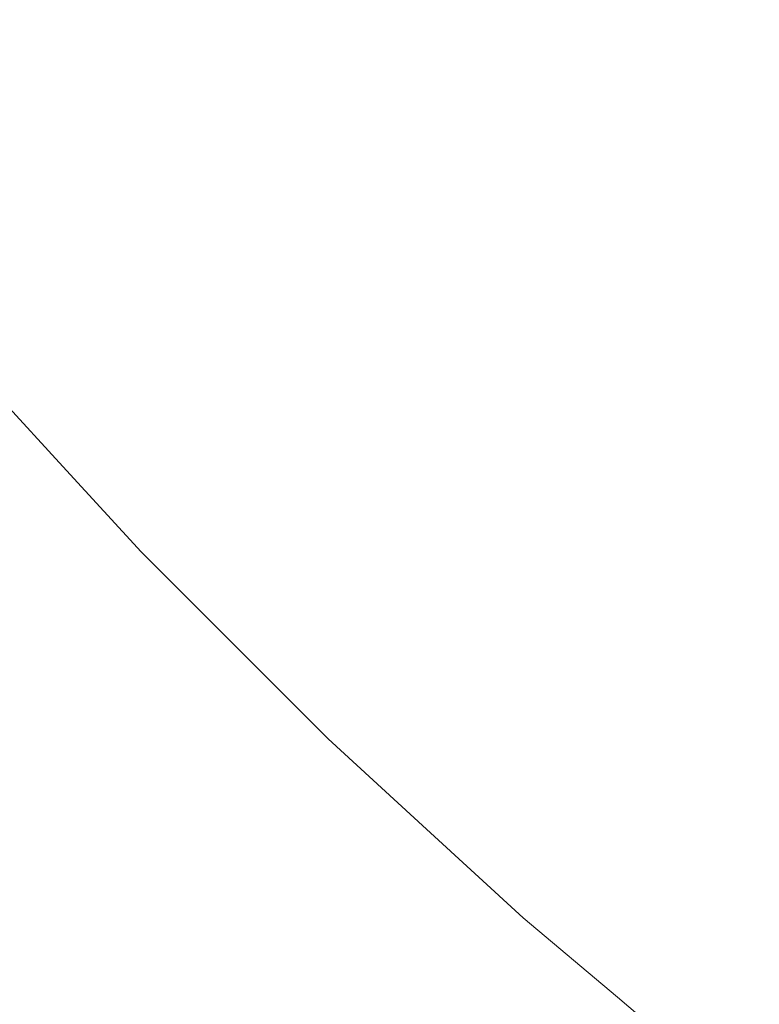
# Model space of a CAD drawing. Header units: centimetres. Extents: x -26 to 27.3, y 37.2 to 39.
# Tile 127 of 256: x -8.008 to -7.9843, y 37.5472 to 37.5788. Entities that reach past the tile are written whole.
import ezdxf

# ---------------------------------------------------------------- set-up
doc = ezdxf.new("R2010")
doc.units = ezdxf.units.CM
doc.header["$LTSCALE"] = 2.54
doc.layers.add('Lucido design-1', color=7, linetype='Continuous')

# ---------------------------------------------------------------- blocks, each defined once
blk = doc.blocks.new('Gruppo-6-1')
at = {"color": 7, "linetype": 'Continuous', "lineweight": 9}
for points in [[(-25.859734, 38.900112, -349.282667), (-25.859734, 37.300112, -349.282667), (27.240266, 37.300112, -349.282667), (27.240266, 38.900112, -349.282667)], [(-25.859734, 38.900112, -373.24943), (-25.859734, 37.300112, -373.24943), (27.240266, 37.300112, -373.24943), (27.240266, 38.900112, -373.24943)]]:
    blk.add_3dface(points, dxfattribs=at)
for points, invisible_edges in [([(-7.997653, 37.578728, -349.727989), (-8.002681, 37.58469, -349.727989), (-8.000868, 37.586154, -349.724578), (-7.995905, 37.580267, -349.724578)], 15), ([(-7.997653, 37.578728, -373.694752), (-8.002681, 37.58469, -373.694752), (-8.000868, 37.586154, -373.691341), (-7.995905, 37.580267, -373.691341)], 15), ([(-7.987029, 37.578109, -349.718051), (-7.992093, 37.583622, -349.718051), (-7.990035, 37.585432, -349.714947), (-7.985051, 37.580005, -349.714947)], 15), ([(-7.987029, 37.578109, -373.684814), (-7.992093, 37.583622, -373.684814), (-7.990035, 37.585432, -373.68171), (-7.985051, 37.580005, -373.68171)], 15), ([(-7.999293, 37.577284, -349.731491), (-8.00438, 37.583318, -349.731491), (-8.002681, 37.58469, -349.727989), (-7.997653, 37.578728, -349.727989)], 15), ([(-7.999293, 37.577284, -373.698254), (-8.00438, 37.583318, -373.698254), (-8.002681, 37.58469, -373.694752), (-7.997653, 37.578728, -373.694752)], 15), ([(-7.988912, 37.576305, -349.721263), (-7.99405, 37.581899, -349.721263), (-7.992093, 37.583622, -349.718051), (-7.987029, 37.578109, -349.718051)], 15), ([(-7.988912, 37.576305, -373.688027), (-7.99405, 37.581899, -373.688027), (-7.992093, 37.583622, -373.684814), (-7.987029, 37.578109, -373.684814)], 15), ([(-8.000822, 37.575939, -349.735076), (-8.005965, 37.582038, -349.735076), (-8.00438, 37.583318, -349.731491), (-7.999293, 37.577284, -349.731491)], 15), ([(-8.000822, 37.575939, -373.701839), (-8.005965, 37.582038, -373.701839), (-8.00438, 37.583318, -373.698254), (-7.999293, 37.577284, -373.698254)], 15), ([(-8.002238, 37.574693, -349.738739), (-8.007432, 37.580854, -349.738739), (-8.005965, 37.582038, -349.735076), (-8.000822, 37.575939, -349.735076)], 15), ([(-8.002238, 37.574693, -373.705502), (-8.007432, 37.580854, -373.705502), (-8.005965, 37.582038, -373.701839), (-8.000822, 37.575939, -373.701839)], 15), ([(-7.97984, 37.574795, -349.714947), (-7.985051, 37.580005, -349.714947), (-7.982979, 37.581991, -349.711956), (-7.977855, 37.576866, -349.711956)], 15), ([(-7.97984, 37.574795, -373.68171), (-7.985051, 37.580005, -373.68171), (-7.982979, 37.581991, -373.678719), (-7.977855, 37.576866, -373.678719)], 15), ([(-7.990696, 37.574595, -349.724578), (-7.995905, 37.580267, -349.724578), (-7.99405, 37.581899, -349.721263), (-7.988912, 37.576305, -349.721263)], 15), ([(-7.990696, 37.574595, -373.691341), (-7.995905, 37.580267, -373.691341), (-7.99405, 37.581899, -373.688027), (-7.988912, 37.576305, -373.688027)], 15), ([(-8.003538, 37.573549, -349.742473), (-8.00878, 37.579766, -349.742473), (-8.007432, 37.580854, -349.738739), (-8.002238, 37.574693, -349.738739)], 15), ([(-8.003538, 37.573549, -373.709236), (-8.00878, 37.579766, -373.709236), (-8.007432, 37.580854, -373.705502), (-8.002238, 37.574693, -373.705502)], 15), ([(-7.992377, 37.572983, -349.727989), (-7.997653, 37.578728, -349.727989), (-7.995905, 37.580267, -349.724578), (-7.990696, 37.574595, -349.724578)], 15), ([(-7.992377, 37.572983, -373.694752), (-7.997653, 37.578728, -373.694752), (-7.995905, 37.580267, -373.691341), (-7.990696, 37.574595, -373.691341)], 15), ([(-8.00472, 37.572508, -349.746272), (-8.010005, 37.578776, -349.746272), (-8.00878, 37.579766, -349.742473), (-8.003538, 37.573549, -349.742473)], 15), ([(-8.00472, 37.572508, -373.713035), (-8.010005, 37.578776, -373.713035), (-8.00878, 37.579766, -373.709236), (-8.003538, 37.573549, -373.709236)], 15), ([(-7.981737, 37.572816, -349.718051), (-7.987029, 37.578109, -349.718051), (-7.985051, 37.580005, -349.714947), (-7.97984, 37.574795, -349.714947)], 15), ([(-7.981737, 37.572816, -373.684814), (-7.987029, 37.578109, -373.684814), (-7.985051, 37.580005, -373.68171), (-7.97984, 37.574795, -373.68171)], 15), ([(-8.005784, 37.571572, -349.75013), (-8.011107, 37.577886, -349.75013), (-8.010005, 37.578776, -349.746272), (-8.00472, 37.572508, -349.746272)], 15), ([(-8.005784, 37.571572, -373.716893), (-8.011107, 37.577886, -373.716893), (-8.010005, 37.578776, -373.713035), (-8.00472, 37.572508, -373.713035)], 15), ([(-7.993955, 37.571472, -349.731491), (-7.999293, 37.577284, -349.731491), (-7.997653, 37.578728, -349.727989), (-7.992377, 37.572983, -349.727989)], 15), ([(-7.993955, 37.571472, -373.698254), (-7.999293, 37.577284, -373.698254), (-7.997653, 37.578728, -373.694752), (-7.992377, 37.572983, -373.694752)], 15), ([(-8.006726, 37.570742, -349.754038), (-8.012084, 37.577097, -349.754038), (-8.011107, 37.577886, -349.75013), (-8.005784, 37.571572, -349.75013)], 15), ([(-8.006726, 37.570742, -373.720802), (-8.012084, 37.577097, -373.720802), (-8.011107, 37.577886, -373.716893), (-8.005784, 37.571572, -373.716893)], 15), ([(-7.983541, 37.570934, -349.721263), (-7.988912, 37.576305, -349.721263), (-7.987029, 37.578109, -349.718051), (-7.981737, 37.572816, -349.718051)], 15), ([(-7.983541, 37.570934, -373.688027), (-7.988912, 37.576305, -373.688027), (-7.987029, 37.578109, -373.684814), (-7.981737, 37.572816, -373.684814)], 15), ([(-7.995425, 37.570062, -349.735076), (-8.000822, 37.575939, -349.735076), (-7.999293, 37.577284, -349.731491), (-7.993955, 37.571472, -349.731491)], 15), ([(-7.995425, 37.570062, -373.701839), (-8.000822, 37.575939, -373.701839), (-7.999293, 37.577284, -373.698254), (-7.993955, 37.571472, -373.698254)], 15), ([(-8.007547, 37.57002, -349.757992), (-8.012935, 37.57641, -349.757992), (-8.012084, 37.577097, -349.754038), (-8.006726, 37.570742, -349.754038)], 15), ([(-8.007547, 37.57002, -373.724755), (-8.012935, 37.57641, -373.724755), (-8.012084, 37.577097, -373.720802), (-8.006726, 37.570742, -373.720802)], 15), ([(-8.008245, 37.569406, -349.761983), (-8.013658, 37.575826, -349.761983), (-8.012935, 37.57641, -349.757992), (-8.007547, 37.57002, -349.757992)], 15), ([(-8.008245, 37.569406, -373.728746), (-8.013658, 37.575826, -373.728746), (-8.012935, 37.57641, -373.724755), (-8.007547, 37.57002, -373.724755)], 15), ([(-7.98525, 37.56915, -349.724578), (-7.990696, 37.574595, -349.724578), (-7.988912, 37.576305, -349.721263), (-7.983541, 37.570934, -349.721263)], 15), ([(-7.98525, 37.56915, -373.691341), (-7.990696, 37.574595, -373.691341), (-7.988912, 37.576305, -373.688027), (-7.983541, 37.570934, -373.688027)], 15), ([(-7.996786, 37.568758, -349.738739), (-8.002238, 37.574693, -349.738739), (-8.000822, 37.575939, -349.735076), (-7.995425, 37.570062, -349.735076)], 15), ([(-7.996786, 37.568758, -373.705502), (-8.002238, 37.574693, -373.705502), (-8.000822, 37.575939, -373.701839), (-7.995425, 37.570062, -373.701839)], 15), ([(-7.998037, 37.567559, -349.742473), (-8.003538, 37.573549, -349.742473), (-8.002238, 37.574693, -349.738739), (-7.996786, 37.568758, -349.738739)], 15), ([(-7.998037, 37.567559, -373.709236), (-8.003538, 37.573549, -373.709236), (-8.002238, 37.574693, -373.705502), (-7.996786, 37.568758, -373.705502)], 15), ([(-7.986862, 37.567468, -349.727989), (-7.992377, 37.572983, -349.727989), (-7.990696, 37.574595, -349.724578), (-7.98525, 37.56915, -349.724578)], 15), ([(-7.986862, 37.567468, -373.694752), (-7.992377, 37.572983, -373.694752), (-7.990696, 37.574595, -373.691341), (-7.98525, 37.56915, -373.691341)], 15), ([(-7.999174, 37.566469, -349.746272), (-8.00472, 37.572508, -349.746272), (-8.003538, 37.573549, -349.742473), (-7.998037, 37.567559, -349.742473)], 15), ([(-7.999174, 37.566469, -373.713035), (-8.00472, 37.572508, -373.713035), (-8.003538, 37.573549, -373.709236), (-7.998037, 37.567559, -373.709236)], 15), ([(-7.988374, 37.565891, -349.731491), (-7.993955, 37.571472, -349.731491), (-7.992377, 37.572983, -349.727989), (-7.986862, 37.567468, -349.727989)], 15), ([(-7.988374, 37.565891, -373.698254), (-7.993955, 37.571472, -373.698254), (-7.992377, 37.572983, -373.694752), (-7.986862, 37.567468, -373.694752)], 15), ([(-8.000197, 37.565489, -349.75013), (-8.005784, 37.571572, -349.75013), (-8.00472, 37.572508, -349.746272), (-7.999174, 37.566469, -349.746272)], 15), ([(-8.000197, 37.565489, -373.716893), (-8.005784, 37.571572, -373.716893), (-8.00472, 37.572508, -373.713035), (-7.999174, 37.566469, -373.713035)], 15), ([(-8.001103, 37.56462, -349.754038), (-8.006726, 37.570742, -349.754038), (-8.005784, 37.571572, -349.75013), (-8.000197, 37.565489, -349.75013)], 15), ([(-8.001103, 37.56462, -373.720802), (-8.006726, 37.570742, -373.720802), (-8.005784, 37.571572, -373.716893), (-8.000197, 37.565489, -373.716893)], 15), ([(-7.989783, 37.564421, -349.735076), (-7.995425, 37.570062, -349.735076), (-7.993955, 37.571472, -349.731491), (-7.988374, 37.565891, -349.731491)], 15), ([(-7.989783, 37.564421, -373.701839), (-7.995425, 37.570062, -373.701839), (-7.993955, 37.571472, -373.698254), (-7.988374, 37.565891, -373.698254)], 15), ([(-7.979579, 37.563941, -349.724578), (-7.98525, 37.56915, -349.724578), (-7.983541, 37.570934, -349.721263), (-7.977947, 37.565796, -349.721263)], 15), ([(-7.979579, 37.563941, -373.691341), (-7.98525, 37.56915, -373.691341), (-7.983541, 37.570934, -373.688027), (-7.977947, 37.565796, -373.688027)], 15), ([(-8.001893, 37.563864, -349.757992), (-8.007547, 37.57002, -349.757992), (-8.006726, 37.570742, -349.754038), (-8.001103, 37.56462, -349.754038)], 15), ([(-8.001893, 37.563864, -373.724755), (-8.007547, 37.57002, -373.724755), (-8.006726, 37.570742, -373.720802), (-8.001103, 37.56462, -373.720802)], 15), ([(-8.002564, 37.56322, -349.761983), (-8.008245, 37.569406, -349.761983), (-8.007547, 37.57002, -349.757992), (-8.001893, 37.563864, -349.757992)], 15), ([(-8.002564, 37.56322, -373.728746), (-8.008245, 37.569406, -373.728746), (-8.007547, 37.57002, -373.724755), (-8.001893, 37.563864, -373.724755)], 15), ([(-7.991088, 37.563059, -349.738739), (-7.996786, 37.568758, -349.738739), (-7.995425, 37.570062, -349.735076), (-7.989783, 37.564421, -349.735076)], 15), ([(-7.991088, 37.563059, -373.705502), (-7.996786, 37.568758, -373.705502), (-7.995425, 37.570062, -373.701839), (-7.989783, 37.564421, -373.701839)], 15), ([(-8.003116, 37.562691, -349.766006), (-8.008819, 37.5689, -349.766006), (-8.008245, 37.569406, -349.761983), (-8.002564, 37.56322, -349.761983)], 15), ([(-8.003116, 37.562691, -373.732769), (-8.008819, 37.5689, -373.732769), (-8.008245, 37.569406, -373.728746), (-8.002564, 37.56322, -373.728746)], 15), ([(-7.981118, 37.562192, -349.727989), (-7.986862, 37.567468, -349.727989), (-7.98525, 37.56915, -349.724578), (-7.979579, 37.563941, -349.724578)], 15), ([(-7.981118, 37.562192, -373.694752), (-7.986862, 37.567468, -373.694752), (-7.98525, 37.56915, -373.691341), (-7.979579, 37.563941, -373.691341)], 15), ([(-8.003548, 37.562277, -349.770053), (-8.009269, 37.568505, -349.770053), (-8.008819, 37.5689, -349.766006), (-8.003116, 37.562691, -349.766006)], 15), ([(-8.003548, 37.562277, -373.736816), (-8.009269, 37.568505, -373.736816), (-8.008819, 37.5689, -373.732769), (-8.003116, 37.562691, -373.732769)], 15), ([(-7.992286, 37.561809, -349.742473), (-7.998037, 37.567559, -349.742473), (-7.996786, 37.568758, -349.738739), (-7.991088, 37.563059, -349.738739)], 15), ([(-7.992286, 37.561809, -373.709236), (-7.998037, 37.567559, -373.709236), (-7.996786, 37.568758, -373.705502), (-7.991088, 37.563059, -373.705502)], 15), ([(-8.003861, 37.561978, -349.774117), (-8.009593, 37.568219, -349.774117), (-8.009269, 37.568505, -349.770053), (-8.003548, 37.562277, -349.770053)], 15), ([(-8.003861, 37.561978, -373.74088), (-8.009593, 37.568219, -373.74088), (-8.009269, 37.568505, -373.736816), (-8.003548, 37.562277, -373.736816)], 15), ([(-8.004124, 37.561725, -349.782122), (-8.009867, 37.567978, -349.782122), (-8.009793, 37.568043, -349.778192), (-8.004053, 37.561794, -349.778192)], 15), ([(-8.004124, 37.561725, -373.748885), (-8.009867, 37.567978, -373.748885), (-8.009793, 37.568043, -373.744955), (-8.004053, 37.561794, -373.744955)], 15), ([(-8.004053, 37.561794, -349.778192), (-8.009793, 37.568043, -349.778192), (-8.009593, 37.568219, -349.774117), (-8.003861, 37.561978, -349.774117)], 15), ([(-8.004053, 37.561794, -373.744955), (-8.009793, 37.568043, -373.744955), (-8.009593, 37.568219, -373.74088), (-8.003861, 37.561978, -373.74088)], 15), ([(-8.004483, 37.561381, -349.992612), (-8.01024, 37.56765, -349.992612), (-8.010002, 37.56786, -349.988627), (-8.004253, 37.561601, -349.988627)], 15), ([(-8.004483, 37.561381, -373.959375), (-8.01024, 37.56765, -373.959375), (-8.010002, 37.56786, -373.95539), (-8.004253, 37.561601, -373.95539)], 15), ([(-8.004253, 37.561601, -349.988627), (-8.010002, 37.56786, -349.988627), (-8.009883, 37.567964, -349.984639), (-8.004139, 37.561711, -349.984639)], 15), ([(-8.004253, 37.561601, -373.95539), (-8.010002, 37.56786, -373.95539), (-8.009883, 37.567964, -373.951402), (-8.004139, 37.561711, -373.951402)], 15), ([(-8.004139, 37.561711, -349.984639), (-8.009883, 37.567964, -349.984639), (-8.009868, 37.567977, -349.982667), (-8.006519, 37.564331, -349.982667)], 11), ([(-8.004139, 37.561711, -373.951402), (-8.009883, 37.567964, -373.951402), (-8.009868, 37.567977, -373.94943), (-8.006519, 37.564331, -373.94943)], 11), ([(-8.006519, 37.564331, -349.782667), (-8.009868, 37.567977, -349.782667), (-8.009867, 37.567978, -349.782122), (-8.004124, 37.561725, -349.782122)], 14), ([(-8.006519, 37.564331, -373.74943), (-8.009868, 37.567977, -373.74943), (-8.009867, 37.567978, -373.748885), (-8.004124, 37.561725, -373.748885)], 14), ([(-8.009868, 37.567977, -349.782667), (-8.006519, 37.564331, -349.782667), (-8.006519, 37.564331, -349.982667), (-8.009868, 37.567977, -349.982667)], 10), ([(-8.009868, 37.567977, -373.74943), (-8.006519, 37.564331, -373.74943), (-8.006519, 37.564331, -373.94943), (-8.009868, 37.567977, -373.94943)], 10), ([(-8.004828, 37.561051, -349.996586), (-8.010599, 37.567334, -349.996586), (-8.01024, 37.56765, -349.992612), (-8.004483, 37.561381, -349.992612)], 15), ([(-8.004828, 37.561051, -373.963349), (-8.010599, 37.567334, -373.963349), (-8.01024, 37.56765, -373.959375), (-8.004483, 37.561381, -373.959375)], 15), ([(-7.993376, 37.560672, -349.746272), (-7.999174, 37.566469, -349.746272), (-7.998037, 37.567559, -349.742473), (-7.992286, 37.561809, -349.742473)], 15), ([(-7.993376, 37.560672, -373.713035), (-7.999174, 37.566469, -373.713035), (-7.998037, 37.567559, -373.709236), (-7.992286, 37.561809, -373.709236)], 15), ([(-7.982562, 37.560552, -349.731491), (-7.988374, 37.565891, -349.731491), (-7.986862, 37.567468, -349.727989), (-7.981118, 37.562192, -349.727989)], 15), ([(-7.982562, 37.560552, -373.698254), (-7.988374, 37.565891, -373.698254), (-7.986862, 37.567468, -373.694752), (-7.981118, 37.562192, -373.694752)], 15), ([(-8.005288, 37.56061, -350.000543), (-8.011077, 37.566913, -350.000543), (-8.010599, 37.567334, -349.996586), (-8.004828, 37.561051, -349.996586)], 15), ([(-8.005288, 37.56061, -373.967306), (-8.011077, 37.566913, -373.967306), (-8.010599, 37.567334, -373.963349), (-8.004828, 37.561051, -373.963349)], 15), ([(-8.005863, 37.560058, -350.004477), (-8.011675, 37.566387, -350.004477), (-8.011077, 37.566913, -350.000543), (-8.005288, 37.56061, -350.000543)], 15), ([(-8.005863, 37.560058, -373.97124), (-8.011675, 37.566387, -373.97124), (-8.011077, 37.566913, -373.967306), (-8.005288, 37.56061, -373.967306)], 15), ([(-7.994356, 37.559649, -349.75013), (-8.000197, 37.565489, -349.75013), (-7.999174, 37.566469, -349.746272), (-7.993376, 37.560672, -349.746272)], 15), ([(-7.994356, 37.559649, -373.716893), (-8.000197, 37.565489, -373.716893), (-7.999174, 37.566469, -373.713035), (-7.993376, 37.560672, -373.713035)], 15), ([(-8.006552, 37.559398, -350.00838), (-8.012392, 37.565756, -350.00838), (-8.011675, 37.566387, -350.004477), (-8.005863, 37.560058, -350.004477)], 15), ([(-8.006552, 37.559398, -373.975143), (-8.012392, 37.565756, -373.975143), (-8.011675, 37.566387, -373.97124), (-8.005863, 37.560058, -373.97124)], 15), ([(-7.983907, 37.559024, -349.735076), (-7.989783, 37.564421, -349.735076), (-7.988374, 37.565891, -349.731491), (-7.982562, 37.560552, -349.731491)], 15), ([(-7.983907, 37.559024, -373.701839), (-7.989783, 37.564421, -373.701839), (-7.988374, 37.565891, -373.698254), (-7.982562, 37.560552, -373.698254)], 15), ([(-8.007356, 37.558628, -350.012247), (-8.013227, 37.565021, -350.012247), (-8.012392, 37.565756, -350.00838), (-8.006552, 37.559398, -350.00838)], 15), ([(-8.007356, 37.558628, -373.97901), (-8.013227, 37.565021, -373.97901), (-8.012392, 37.565756, -373.975143), (-8.006552, 37.559398, -373.975143)], 15), ([(-7.995225, 37.558743, -349.754038), (-8.001103, 37.56462, -349.754038), (-8.000197, 37.565489, -349.75013), (-7.994356, 37.559649, -349.75013)], 15), ([(-7.995225, 37.558743, -373.720802), (-8.001103, 37.56462, -373.720802), (-8.000197, 37.565489, -373.716893), (-7.994356, 37.559649, -373.716893)], 15), ([(-8.008272, 37.55775, -350.01607), (-8.01418, 37.564182, -350.01607), (-8.013227, 37.565021, -350.012247), (-8.007356, 37.558628, -350.012247)], 15), ([(-8.008272, 37.55775, -373.982833), (-8.01418, 37.564182, -373.982833), (-8.013227, 37.565021, -373.97901), (-8.007356, 37.558628, -373.97901)], 15), ([(-7.995982, 37.557953, -349.757992), (-8.001893, 37.563864, -349.757992), (-8.001103, 37.56462, -349.754038), (-7.995225, 37.558743, -349.754038)], 15), ([(-7.995982, 37.557953, -373.724755), (-8.001893, 37.563864, -373.724755), (-8.001103, 37.56462, -373.720802), (-7.995225, 37.558743, -373.720802)], 15), ([(-8.006519, 37.564331, -349.982667), (-8.004125, 37.561724, -349.982667), (-8.004139, 37.561711, -349.984639)], 10), ([(-8.004125, 37.561724, -349.982667), (-8.006519, 37.564331, -349.982667), (-8.006519, 37.564331, -349.782667), (-8.004125, 37.561724, -349.782667)], 10), ([(-8.004124, 37.561725, -349.782122), (-8.004125, 37.561724, -349.782667), (-8.006519, 37.564331, -349.782667)], 9), ([(-8.006519, 37.564331, -373.94943), (-8.004125, 37.561724, -373.94943), (-8.004139, 37.561711, -373.951402)], 10), ([(-8.004125, 37.561724, -373.94943), (-8.006519, 37.564331, -373.94943), (-8.006519, 37.564331, -373.74943), (-8.004125, 37.561724, -373.74943)], 10), ([(-8.004124, 37.561725, -373.748885), (-8.004125, 37.561724, -373.74943), (-8.006519, 37.564331, -373.74943)], 9), ([(-7.985153, 37.557608, -349.738739), (-7.991088, 37.563059, -349.738739), (-7.989783, 37.564421, -349.735076), (-7.983907, 37.559024, -349.735076)], 15), ([(-7.985153, 37.557608, -373.705502), (-7.991088, 37.563059, -373.705502), (-7.989783, 37.564421, -373.701839), (-7.983907, 37.559024, -373.701839)], 15), ([(-7.996625, 37.557282, -349.761983), (-8.002564, 37.56322, -349.761983), (-8.001893, 37.563864, -349.757992), (-7.995982, 37.557953, -349.757992)], 15), ([(-7.996625, 37.557282, -373.728746), (-8.002564, 37.56322, -373.728746), (-8.001893, 37.563864, -373.724755), (-7.995982, 37.557953, -373.724755)], 15), ([(-7.997154, 37.55673, -349.766006), (-8.003116, 37.562691, -349.766006), (-8.002564, 37.56322, -349.761983), (-7.996625, 37.557282, -349.761983)], 15), ([(-7.997154, 37.55673, -373.732769), (-8.003116, 37.562691, -373.732769), (-8.002564, 37.56322, -373.728746), (-7.996625, 37.557282, -373.728746)], 15), ([(-7.986297, 37.556308, -349.742473), (-7.992286, 37.561809, -349.742473), (-7.991088, 37.563059, -349.738739), (-7.985153, 37.557608, -349.738739)], 15), ([(-7.986297, 37.556308, -373.709236), (-7.992286, 37.561809, -373.709236), (-7.991088, 37.563059, -373.705502), (-7.985153, 37.557608, -373.705502)], 15), ([(-7.997569, 37.556297, -349.770053), (-8.003548, 37.562277, -349.770053), (-8.003116, 37.562691, -349.766006), (-7.997154, 37.55673, -349.766006)], 15), ([(-7.997569, 37.556297, -373.736816), (-8.003548, 37.562277, -373.736816), (-8.003116, 37.562691, -373.732769), (-7.997154, 37.55673, -373.732769)], 15), ([(-7.997868, 37.555985, -349.774117), (-8.003861, 37.561978, -349.774117), (-8.003548, 37.562277, -349.770053), (-7.997569, 37.556297, -349.770053)], 15), ([(-7.997868, 37.555985, -373.74088), (-8.003861, 37.561978, -373.74088), (-8.003548, 37.562277, -373.736816), (-7.997569, 37.556297, -373.736816)], 15), ([(-7.998135, 37.555707, -349.984639), (-8.004139, 37.561711, -349.984639), (-8.004125, 37.561724, -349.982667), (-8.000864, 37.558463, -349.982667)], 11), ([(-7.998135, 37.555707, -373.951402), (-8.004139, 37.561711, -373.951402), (-8.004125, 37.561724, -373.94943), (-8.000864, 37.558463, -373.94943)], 11), ([(-8.000864, 37.558463, -349.782667), (-8.004125, 37.561724, -349.782667), (-8.004124, 37.561725, -349.782122), (-7.99812, 37.555722, -349.782122)], 14), ([(-8.000864, 37.558463, -373.74943), (-8.004125, 37.561724, -373.74943), (-8.004124, 37.561725, -373.748885), (-7.99812, 37.555722, -373.748885)], 14), ([(-8.004125, 37.561724, -349.782667), (-8.000864, 37.558463, -349.782667), (-8.000864, 37.558463, -349.982667), (-8.004125, 37.561724, -349.982667)], 10), ([(-8.004125, 37.561724, -373.74943), (-8.000864, 37.558463, -373.74943), (-8.000864, 37.558463, -373.94943), (-8.004125, 37.561724, -373.94943)], 10), ([(-7.99812, 37.555722, -349.782122), (-8.004124, 37.561725, -349.782122), (-8.004053, 37.561794, -349.778192), (-7.998052, 37.555793, -349.778192)], 15), ([(-7.99812, 37.555722, -373.748885), (-8.004124, 37.561725, -373.748885), (-8.004053, 37.561794, -373.744955), (-7.998052, 37.555793, -373.744955)], 15), ([(-7.998052, 37.555793, -349.778192), (-8.004053, 37.561794, -349.778192), (-8.003861, 37.561978, -349.774117), (-7.997868, 37.555985, -349.774117)], 15), ([(-7.998052, 37.555793, -373.744955), (-8.004053, 37.561794, -373.744955), (-8.003861, 37.561978, -373.74088), (-7.997868, 37.555985, -373.74088)], 15), ([(-7.987338, 37.555126, -349.746272), (-7.993376, 37.560672, -349.746272), (-7.992286, 37.561809, -349.742473), (-7.986297, 37.556308, -349.742473)], 15), ([(-7.987338, 37.555126, -373.713035), (-7.993376, 37.560672, -373.713035), (-7.992286, 37.561809, -373.709236), (-7.986297, 37.556308, -373.709236)], 15), ([(-7.998465, 37.555363, -349.992612), (-8.004483, 37.561381, -349.992612), (-8.004253, 37.561601, -349.988627), (-7.998245, 37.555592, -349.988627)], 15), ([(-7.998465, 37.555363, -373.959375), (-8.004483, 37.561381, -373.959375), (-8.004253, 37.561601, -373.95539), (-7.998245, 37.555592, -373.95539)], 15), ([(-7.998245, 37.555592, -349.988627), (-8.004253, 37.561601, -349.988627), (-8.004139, 37.561711, -349.984639), (-7.998135, 37.555707, -349.984639)], 15), ([(-7.998245, 37.555592, -373.95539), (-8.004253, 37.561601, -373.95539), (-8.004139, 37.561711, -373.951402), (-7.998135, 37.555707, -373.951402)], 15), ([(-7.998795, 37.555018, -349.996586), (-8.004828, 37.561051, -349.996586), (-8.004483, 37.561381, -349.992612), (-7.998465, 37.555363, -349.992612)], 15), ([(-7.998795, 37.555018, -373.963349), (-8.004828, 37.561051, -373.963349), (-8.004483, 37.561381, -373.959375), (-7.998465, 37.555363, -373.959375)], 15), ([(-7.999236, 37.554558, -350.000543), (-8.005288, 37.56061, -350.000543), (-8.004828, 37.561051, -349.996586), (-7.998795, 37.555018, -349.996586)], 15), ([(-7.999236, 37.554558, -373.967306), (-8.005288, 37.56061, -373.967306), (-8.004828, 37.561051, -373.963349), (-7.998795, 37.555018, -373.963349)], 15), ([(-7.999787, 37.553983, -350.004477), (-8.005863, 37.560058, -350.004477), (-8.005288, 37.56061, -350.000543), (-7.999236, 37.554558, -350.000543)], 15), ([(-7.999787, 37.553983, -373.97124), (-8.005863, 37.560058, -373.97124), (-8.005288, 37.56061, -373.967306), (-7.999236, 37.554558, -373.967306)], 15), ([(-7.988274, 37.554062, -349.75013), (-7.994356, 37.559649, -349.75013), (-7.993376, 37.560672, -349.746272), (-7.987338, 37.555126, -349.746272)], 15), ([(-7.988274, 37.554062, -373.716893), (-7.994356, 37.559649, -373.716893), (-7.993376, 37.560672, -373.713035), (-7.987338, 37.555126, -373.713035)], 15), ([(-8.000448, 37.553293, -350.00838), (-8.006552, 37.559398, -350.00838), (-8.005863, 37.560058, -350.004477), (-7.999787, 37.553983, -350.004477)], 15), ([(-8.000448, 37.553293, -373.975143), (-8.006552, 37.559398, -373.975143), (-8.005863, 37.560058, -373.97124), (-7.999787, 37.553983, -373.97124)], 15), ([(-7.989103, 37.553119, -349.754038), (-7.995225, 37.558743, -349.754038), (-7.994356, 37.559649, -349.75013), (-7.988274, 37.554062, -349.75013)], 15), ([(-7.989103, 37.553119, -373.720802), (-7.995225, 37.558743, -373.720802), (-7.994356, 37.559649, -373.716893), (-7.988274, 37.554062, -373.716893)], 15), ([(-8.001218, 37.55249, -350.012247), (-8.007356, 37.558628, -350.012247), (-8.006552, 37.559398, -350.00838), (-8.000448, 37.553293, -350.00838)], 15), ([(-8.001218, 37.55249, -373.97901), (-8.007356, 37.558628, -373.97901), (-8.006552, 37.559398, -373.975143), (-8.000448, 37.553293, -373.975143)], 15), ([(-7.978992, 37.552413, -349.738739), (-7.985153, 37.557608, -349.738739), (-7.983907, 37.559024, -349.735076), (-7.977807, 37.553881, -349.735076)], 15), ([(-7.978992, 37.552413, -373.705502), (-7.985153, 37.557608, -373.705502), (-7.983907, 37.559024, -373.701839), (-7.977807, 37.553881, -373.701839)], 15), ([(-8.002096, 37.551574, -350.01607), (-8.008272, 37.55775, -350.01607), (-8.007356, 37.558628, -350.012247), (-8.001218, 37.55249, -350.012247)], 15), ([(-8.002096, 37.551574, -373.982833), (-8.008272, 37.55775, -373.982833), (-8.007356, 37.558628, -373.97901), (-8.001218, 37.55249, -373.97901)], 15), ([(-7.989826, 37.552299, -349.757992), (-7.995982, 37.557953, -349.757992), (-7.995225, 37.558743, -349.754038), (-7.989103, 37.553119, -349.754038)], 15), ([(-7.989826, 37.552299, -373.724755), (-7.995982, 37.557953, -373.724755), (-7.995225, 37.558743, -373.720802), (-7.989103, 37.553119, -373.720802)], 15), ([(-8.000864, 37.558463, -349.982667), (-7.998121, 37.555721, -349.982667), (-7.998135, 37.555707, -349.984639)], 10), ([(-7.998121, 37.555721, -349.982667), (-8.000864, 37.558463, -349.982667), (-8.000864, 37.558463, -349.782667), (-7.998121, 37.555721, -349.782667)], 10), ([(-7.99812, 37.555722, -349.782122), (-7.998121, 37.555721, -349.782667), (-8.000864, 37.558463, -349.782667)], 9), ([(-8.000864, 37.558463, -373.94943), (-7.998121, 37.555721, -373.94943), (-7.998135, 37.555707, -373.951402)], 10), ([(-7.998121, 37.555721, -373.94943), (-8.000864, 37.558463, -373.94943), (-8.000864, 37.558463, -373.74943), (-7.998121, 37.555721, -373.74943)], 10), ([(-7.99812, 37.555722, -373.748885), (-7.998121, 37.555721, -373.74943), (-8.000864, 37.558463, -373.74943)], 9), ([(-7.99044, 37.551601, -349.761983), (-7.996625, 37.557282, -349.761983), (-7.995982, 37.557953, -349.757992), (-7.989826, 37.552299, -349.757992)], 15), ([(-7.99044, 37.551601, -373.728746), (-7.996625, 37.557282, -373.728746), (-7.995982, 37.557953, -373.724755), (-7.989826, 37.552299, -373.724755)], 15), ([(-8.003081, 37.550546, -350.019843), (-8.009299, 37.556765, -350.019843), (-8.008272, 37.55775, -350.01607), (-8.002096, 37.551574, -350.01607)], 15), ([(-8.003081, 37.550546, -373.986606), (-8.009299, 37.556765, -373.986606), (-8.008272, 37.55775, -373.982833), (-8.002096, 37.551574, -373.982833)], 15), ([(-7.98008, 37.551066, -349.742473), (-7.986297, 37.556308, -349.742473), (-7.985153, 37.557608, -349.738739), (-7.978992, 37.552413, -349.738739)], 15), ([(-7.98008, 37.551066, -373.709236), (-7.986297, 37.556308, -373.709236), (-7.985153, 37.557608, -373.705502), (-7.978992, 37.552413, -373.705502)], 15), ([(-7.990945, 37.551027, -349.766006), (-7.997154, 37.55673, -349.766006), (-7.996625, 37.557282, -349.761983), (-7.99044, 37.551601, -349.761983)], 15), ([(-7.990945, 37.551027, -373.732769), (-7.997154, 37.55673, -373.732769), (-7.996625, 37.557282, -373.728746), (-7.99044, 37.551601, -373.728746)], 15), ([(-8.004172, 37.549408, -350.02356), (-8.010438, 37.555674, -350.02356), (-8.009299, 37.556765, -350.019843), (-8.003081, 37.550546, -350.019843)], 15), ([(-8.004172, 37.549408, -373.990324), (-8.010438, 37.555674, -373.990324), (-8.009299, 37.556765, -373.986606), (-8.003081, 37.550546, -373.986606)], 15), ([(-7.991341, 37.550577, -349.770053), (-7.997569, 37.556297, -349.770053), (-7.997154, 37.55673, -349.766006), (-7.990945, 37.551027, -349.766006)], 15), ([(-7.991341, 37.550577, -373.736816), (-7.997569, 37.556297, -373.736816), (-7.997154, 37.55673, -373.732769), (-7.990945, 37.551027, -373.732769)], 15), ([(-7.991627, 37.550252, -349.774117), (-7.997868, 37.555985, -349.774117), (-7.997569, 37.556297, -349.770053), (-7.991341, 37.550577, -349.770053)], 15), ([(-7.991627, 37.550252, -373.74088), (-7.997868, 37.555985, -373.74088), (-7.997569, 37.556297, -373.736816), (-7.991341, 37.550577, -373.736816)], 15), ([(-7.981069, 37.549841, -349.746272), (-7.987338, 37.555126, -349.746272), (-7.986297, 37.556308, -349.742473), (-7.98008, 37.551066, -349.742473)], 15), ([(-7.981069, 37.549841, -373.713035), (-7.987338, 37.555126, -373.713035), (-7.986297, 37.556308, -373.709236), (-7.98008, 37.551066, -373.709236)], 15), ([(-7.991881, 37.549963, -349.984639), (-7.998135, 37.555707, -349.984639), (-7.998121, 37.555721, -349.982667), (-7.994969, 37.552826, -349.982667)], 11), ([(-7.991881, 37.549963, -373.951402), (-7.998135, 37.555707, -373.951402), (-7.998121, 37.555721, -373.94943), (-7.994969, 37.552826, -373.94943)], 11), ([(-7.994969, 37.552826, -349.782667), (-7.998121, 37.555721, -349.782667), (-7.99812, 37.555722, -349.782122), (-7.991868, 37.549979, -349.782122)], 14), ([(-7.994969, 37.552826, -373.74943), (-7.998121, 37.555721, -373.74943), (-7.99812, 37.555722, -373.748885), (-7.991868, 37.549979, -373.748885)], 14), ([(-7.998121, 37.555721, -349.782667), (-7.994969, 37.552826, -349.782667), (-7.994969, 37.552826, -349.982667), (-7.998121, 37.555721, -349.982667)], 10), ([(-7.998121, 37.555721, -373.74943), (-7.994969, 37.552826, -373.74943), (-7.994969, 37.552826, -373.94943), (-7.998121, 37.555721, -373.94943)], 10), ([(-7.991868, 37.549979, -349.782122), (-7.99812, 37.555722, -349.782122), (-7.998052, 37.555793, -349.778192), (-7.991802, 37.550053, -349.778192)], 15), ([(-7.991868, 37.549979, -373.748885), (-7.99812, 37.555722, -373.748885), (-7.998052, 37.555793, -373.744955), (-7.991802, 37.550053, -373.744955)], 15), ([(-7.991802, 37.550053, -349.778192), (-7.998052, 37.555793, -349.778192), (-7.997868, 37.555985, -349.774117), (-7.991627, 37.550252, -349.774117)], 15), ([(-7.991802, 37.550053, -373.744955), (-7.998052, 37.555793, -373.744955), (-7.997868, 37.555985, -373.74088), (-7.991627, 37.550252, -373.74088)], 15), ([(-8.005367, 37.548161, -350.027215), (-8.011685, 37.554479, -350.027215), (-8.010438, 37.555674, -350.02356), (-8.004172, 37.549408, -350.02356)], 15), ([(-8.005367, 37.548161, -373.993978), (-8.011685, 37.554479, -373.993978), (-8.010438, 37.555674, -373.990324), (-8.004172, 37.549408, -373.990324)], 15), ([(-7.992196, 37.549605, -349.992612), (-7.998465, 37.555363, -349.992612), (-7.998245, 37.555592, -349.988627), (-7.991986, 37.549844, -349.988627)], 15), ([(-7.992196, 37.549605, -373.959375), (-7.998465, 37.555363, -373.959375), (-7.998245, 37.555592, -373.95539), (-7.991986, 37.549844, -373.95539)], 15), ([(-7.991986, 37.549844, -349.988627), (-7.998245, 37.555592, -349.988627), (-7.998135, 37.555707, -349.984639), (-7.991881, 37.549963, -349.984639)], 15), ([(-7.991986, 37.549844, -373.95539), (-7.998245, 37.555592, -373.95539), (-7.998135, 37.555707, -373.951402), (-7.991881, 37.549963, -373.951402)], 15), ([(-7.992512, 37.549247, -349.996586), (-7.998795, 37.555018, -349.996586), (-7.998465, 37.555363, -349.992612), (-7.992196, 37.549605, -349.992612)], 15), ([(-7.992512, 37.549247, -373.963349), (-7.998795, 37.555018, -373.963349), (-7.998465, 37.555363, -373.959375), (-7.992196, 37.549605, -373.959375)], 15), ([(-7.981959, 37.548738, -349.75013), (-7.988274, 37.554062, -349.75013), (-7.987338, 37.555126, -349.746272), (-7.981069, 37.549841, -349.746272)], 15), ([(-7.981959, 37.548738, -373.716893), (-7.988274, 37.554062, -373.716893), (-7.987338, 37.555126, -373.713035), (-7.981069, 37.549841, -373.713035)], 15), ([(-7.992933, 37.548768, -350.000543), (-7.999236, 37.554558, -350.000543), (-7.998795, 37.555018, -349.996586), (-7.992512, 37.549247, -349.996586)], 15), ([(-7.992933, 37.548768, -373.967306), (-7.999236, 37.554558, -373.967306), (-7.998795, 37.555018, -373.963349), (-7.992512, 37.549247, -373.963349)], 15), ([(-8.006665, 37.546807, -350.030801), (-8.013039, 37.553181, -350.030801), (-8.011685, 37.554479, -350.027215), (-8.005367, 37.548161, -350.027215)], 15), ([(-8.006665, 37.546807, -373.997564), (-8.013039, 37.553181, -373.997564), (-8.011685, 37.554479, -373.993978), (-8.005367, 37.548161, -373.993978)], 15), ([(-7.993459, 37.54817, -350.004477), (-7.999787, 37.553983, -350.004477), (-7.999236, 37.554558, -350.000543), (-7.992933, 37.548768, -350.000543)], 15), ([(-7.993459, 37.54817, -373.97124), (-7.999787, 37.553983, -373.97124), (-7.999236, 37.554558, -373.967306), (-7.992933, 37.548768, -373.967306)], 15), ([(-7.99409, 37.547453, -350.00838), (-8.000448, 37.553293, -350.00838), (-7.999787, 37.553983, -350.004477), (-7.993459, 37.54817, -350.004477)], 15), ([(-7.99409, 37.547453, -373.975143), (-8.000448, 37.553293, -373.975143), (-7.999787, 37.553983, -373.97124), (-7.993459, 37.54817, -373.97124)], 15), ([(-7.982748, 37.547761, -349.754038), (-7.989103, 37.553119, -349.754038), (-7.988274, 37.554062, -349.75013), (-7.981959, 37.548738, -349.75013)], 15), ([(-7.982748, 37.547761, -373.720802), (-7.989103, 37.553119, -373.720802), (-7.988274, 37.554062, -373.716893), (-7.981959, 37.548738, -373.716893)], 15), ([(-7.994825, 37.546618, -350.012247), (-8.001218, 37.55249, -350.012247), (-8.000448, 37.553293, -350.00838), (-7.99409, 37.547453, -350.00838)], 15), ([(-7.994825, 37.546618, -373.97901), (-8.001218, 37.55249, -373.97901), (-8.000448, 37.553293, -373.975143), (-7.99409, 37.547453, -373.975143)], 15), ([(-8.008063, 37.545348, -350.034311), (-8.014498, 37.551782, -350.034311), (-8.013039, 37.553181, -350.030801), (-8.006665, 37.546807, -350.030801)], 15), ([(-8.008063, 37.545348, -374.001074), (-8.014498, 37.551782, -374.001074), (-8.013039, 37.553181, -373.997564), (-8.006665, 37.546807, -373.997564)], 15), ([(-7.983435, 37.546911, -349.757992), (-7.989826, 37.552299, -349.757992), (-7.989103, 37.553119, -349.754038), (-7.982748, 37.547761, -349.754038)], 15), ([(-7.983435, 37.546911, -373.724755), (-7.989826, 37.552299, -373.724755), (-7.989103, 37.553119, -373.720802), (-7.982748, 37.547761, -373.720802)], 15), ([(-7.994969, 37.552826, -349.982667), (-7.991869, 37.549978, -349.982667), (-7.991881, 37.549963, -349.984639)], 10), ([(-7.991869, 37.549978, -349.982667), (-7.994969, 37.552826, -349.982667), (-7.994969, 37.552826, -349.782667), (-7.991869, 37.549978, -349.782667)], 10), ([(-7.991868, 37.549979, -349.782122), (-7.991869, 37.549978, -349.782667), (-7.994969, 37.552826, -349.782667)], 9), ([(-7.994969, 37.552826, -373.94943), (-7.991869, 37.549978, -373.94943), (-7.991881, 37.549963, -373.951402)], 10), ([(-7.991869, 37.549978, -373.94943), (-7.994969, 37.552826, -373.94943), (-7.994969, 37.552826, -373.74943), (-7.991869, 37.549978, -373.74943)], 10), ([(-7.991868, 37.549979, -373.748885), (-7.991869, 37.549978, -373.74943), (-7.994969, 37.552826, -373.74943)], 9), ([(-7.995663, 37.545666, -350.01607), (-8.002096, 37.551574, -350.01607), (-8.001218, 37.55249, -350.012247), (-7.994825, 37.546618, -350.012247)], 15), ([(-7.995663, 37.545666, -373.982833), (-8.002096, 37.551574, -373.982833), (-8.001218, 37.55249, -373.97901), (-7.994825, 37.546618, -373.97901)], 15), ([(-7.984019, 37.546187, -349.761983), (-7.99044, 37.551601, -349.761983), (-7.989826, 37.552299, -349.757992), (-7.983435, 37.546911, -349.757992)], 15), ([(-7.984019, 37.546187, -373.728746), (-7.99044, 37.551601, -373.728746), (-7.989826, 37.552299, -373.724755), (-7.983435, 37.546911, -373.724755)], 15), ([(-7.996604, 37.544597, -350.019843), (-8.003081, 37.550546, -350.019843), (-8.002096, 37.551574, -350.01607), (-7.995663, 37.545666, -350.01607)], 15), ([(-7.996604, 37.544597, -373.986606), (-8.003081, 37.550546, -373.986606), (-8.002096, 37.551574, -373.982833), (-7.995663, 37.545666, -373.982833)], 15), ([(-7.9845, 37.545592, -349.766006), (-7.990945, 37.551027, -349.766006), (-7.99044, 37.551601, -349.761983), (-7.984019, 37.546187, -349.761983)], 15), ([(-7.9845, 37.545592, -373.732769), (-7.990945, 37.551027, -373.732769), (-7.99044, 37.551601, -373.728746), (-7.984019, 37.546187, -373.728746)], 15), ([(-7.984876, 37.545126, -349.770053), (-7.991341, 37.550577, -349.770053), (-7.990945, 37.551027, -349.766006), (-7.9845, 37.545592, -349.766006)], 15), ([(-7.984876, 37.545126, -373.736816), (-7.991341, 37.550577, -373.736816), (-7.990945, 37.551027, -373.732769), (-7.9845, 37.545592, -373.732769)], 15), ([(-7.997645, 37.543414, -350.02356), (-8.004172, 37.549408, -350.02356), (-8.003081, 37.550546, -350.019843), (-7.996604, 37.544597, -350.019843)], 15), ([(-7.997645, 37.543414, -373.990324), (-8.004172, 37.549408, -373.990324), (-8.003081, 37.550546, -373.986606), (-7.996604, 37.544597, -373.986606)], 15), ([(-7.985148, 37.54479, -349.774117), (-7.991627, 37.550252, -349.774117), (-7.991341, 37.550577, -349.770053), (-7.984876, 37.545126, -349.770053)], 15), ([(-7.985148, 37.54479, -373.74088), (-7.991627, 37.550252, -373.74088), (-7.991341, 37.550577, -373.736816), (-7.984876, 37.545126, -373.736816)], 15), ([(-7.985377, 37.544506, -349.782122), (-7.991868, 37.549979, -349.782122), (-7.991802, 37.550053, -349.778192), (-7.985315, 37.544583, -349.778192)], 15), ([(-7.985377, 37.544506, -373.748885), (-7.991868, 37.549979, -373.748885), (-7.991802, 37.550053, -373.744955), (-7.985315, 37.544583, -373.744955)], 15), ([(-7.985315, 37.544583, -349.778192), (-7.991802, 37.550053, -349.778192), (-7.991627, 37.550252, -349.774117), (-7.985148, 37.54479, -349.774117)], 15), ([(-7.985315, 37.544583, -373.744955), (-7.991802, 37.550053, -373.744955), (-7.991627, 37.550252, -373.74088), (-7.985148, 37.54479, -373.74088)], 15), ([(-7.985689, 37.544119, -349.992612), (-7.992196, 37.549605, -349.992612), (-7.991986, 37.549844, -349.988627), (-7.985489, 37.544367, -349.988627)], 15), ([(-7.985689, 37.544119, -373.959375), (-7.992196, 37.549605, -373.959375), (-7.991986, 37.549844, -373.95539), (-7.985489, 37.544367, -373.95539)], 15), ([(-7.985489, 37.544367, -349.988627), (-7.991986, 37.549844, -349.988627), (-7.991881, 37.549963, -349.984639), (-7.98539, 37.54449, -349.984639)], 15), ([(-7.985489, 37.544367, -373.95539), (-7.991986, 37.549844, -373.95539), (-7.991881, 37.549963, -373.951402), (-7.98539, 37.54449, -373.951402)], 15), ([(-7.991881, 37.549963, -349.984639), (-7.991869, 37.549978, -349.982667), (-7.988844, 37.547427, -349.982667)], 9), ([(-7.991881, 37.549963, -373.951402), (-7.991869, 37.549978, -373.94943), (-7.988844, 37.547427, -373.94943)], 9), ([(-7.988844, 37.547427, -349.982667), (-7.985378, 37.544505, -349.982667), (-7.98539, 37.54449, -349.984639), (-7.991881, 37.549963, -349.984639)], 14), ([(-7.988844, 37.547427, -373.94943), (-7.985378, 37.544505, -373.94943), (-7.98539, 37.54449, -373.951402), (-7.991881, 37.549963, -373.951402)], 14), ([(-7.988844, 37.547427, -349.782667), (-7.991869, 37.549978, -349.782667), (-7.991868, 37.549979, -349.782122)], 10), ([(-7.988844, 37.547427, -373.74943), (-7.991869, 37.549978, -373.74943), (-7.991868, 37.549979, -373.748885)], 10), ([(-7.991869, 37.549978, -349.782667), (-7.988844, 37.547427, -349.782667), (-7.988844, 37.547427, -349.982667), (-7.991869, 37.549978, -349.982667)], 10), ([(-7.991869, 37.549978, -373.74943), (-7.988844, 37.547427, -373.74943), (-7.988844, 37.547427, -373.94943), (-7.991869, 37.549978, -373.94943)], 10), ([(-7.991868, 37.549979, -349.782122), (-7.985377, 37.544506, -349.782122), (-7.985378, 37.544505, -349.782667), (-7.988844, 37.547427, -349.782667)], 11), ([(-7.991868, 37.549979, -373.748885), (-7.985377, 37.544506, -373.748885), (-7.985378, 37.544505, -373.74943), (-7.988844, 37.547427, -373.74943)], 11), ([(-7.998787, 37.542117, -350.027215), (-8.005367, 37.548161, -350.027215), (-8.004172, 37.549408, -350.02356), (-7.997645, 37.543414, -350.02356)], 15), ([(-7.998787, 37.542117, -373.993978), (-8.005367, 37.548161, -373.993978), (-8.004172, 37.549408, -373.990324), (-7.997645, 37.543414, -373.990324)], 15), ([(-7.985989, 37.543747, -349.996586), (-7.992512, 37.549247, -349.996586), (-7.992196, 37.549605, -349.992612), (-7.985689, 37.544119, -349.992612)], 15), ([(-7.985989, 37.543747, -373.963349), (-7.992512, 37.549247, -373.963349), (-7.992196, 37.549605, -373.959375), (-7.985689, 37.544119, -373.959375)], 15), ([(-7.98639, 37.543252, -350.000543), (-7.992933, 37.548768, -350.000543), (-7.992512, 37.549247, -349.996586), (-7.985989, 37.543747, -349.996586)], 15), ([(-7.98639, 37.543252, -373.967306), (-7.992933, 37.548768, -373.967306), (-7.992512, 37.549247, -373.963349), (-7.985989, 37.543747, -373.963349)], 15), ([(-7.98689, 37.542632, -350.004477), (-7.993459, 37.54817, -350.004477), (-7.992933, 37.548768, -350.000543), (-7.98639, 37.543252, -350.000543)], 15), ([(-7.98689, 37.542632, -373.97124), (-7.993459, 37.54817, -373.97124), (-7.992933, 37.548768, -373.967306), (-7.98639, 37.543252, -373.967306)], 15), ([(-8.000026, 37.540709, -350.030801), (-8.006665, 37.546807, -350.030801), (-8.005367, 37.548161, -350.027215), (-7.998787, 37.542117, -350.027215)], 15), ([(-8.000026, 37.540709, -373.997564), (-8.006665, 37.546807, -373.997564), (-8.005367, 37.548161, -373.993978), (-7.998787, 37.542117, -373.993978)], 15), ([(-7.98749, 37.541889, -350.00838), (-7.99409, 37.547453, -350.00838), (-7.993459, 37.54817, -350.004477), (-7.98689, 37.542632, -350.004477)], 15), ([(-7.98749, 37.541889, -373.975143), (-7.99409, 37.547453, -373.975143), (-7.993459, 37.54817, -373.97124), (-7.98689, 37.542632, -373.97124)], 15), ([(-7.988189, 37.541023, -350.012247), (-7.994825, 37.546618, -350.012247), (-7.99409, 37.547453, -350.00838), (-7.98749, 37.541889, -350.00838)], 15), ([(-7.988189, 37.541023, -373.97901), (-7.994825, 37.546618, -373.97901), (-7.99409, 37.547453, -373.975143), (-7.98749, 37.541889, -373.975143)], 15), ([(-7.985378, 37.544505, -349.982667), (-7.988844, 37.547427, -349.982667), (-7.988844, 37.547427, -349.782667), (-7.985378, 37.544505, -349.782667)], 10), ([(-7.985378, 37.544505, -373.94943), (-7.988844, 37.547427, -373.94943), (-7.988844, 37.547427, -373.74943), (-7.985378, 37.544505, -373.74943)], 10)]:
    blk.add_3dface(points, dxfattribs=dict(at, invisible_edges=invisible_edges))

msp = doc.modelspace()

# ---------------------------------------------------------------- block references
at = {"layer": 'Lucido design-1', "color": 7}
msp.add_blockref('Gruppo-6-1', (0, 0), dxfattribs=at)

doc.saveas('drawing.dxf')
